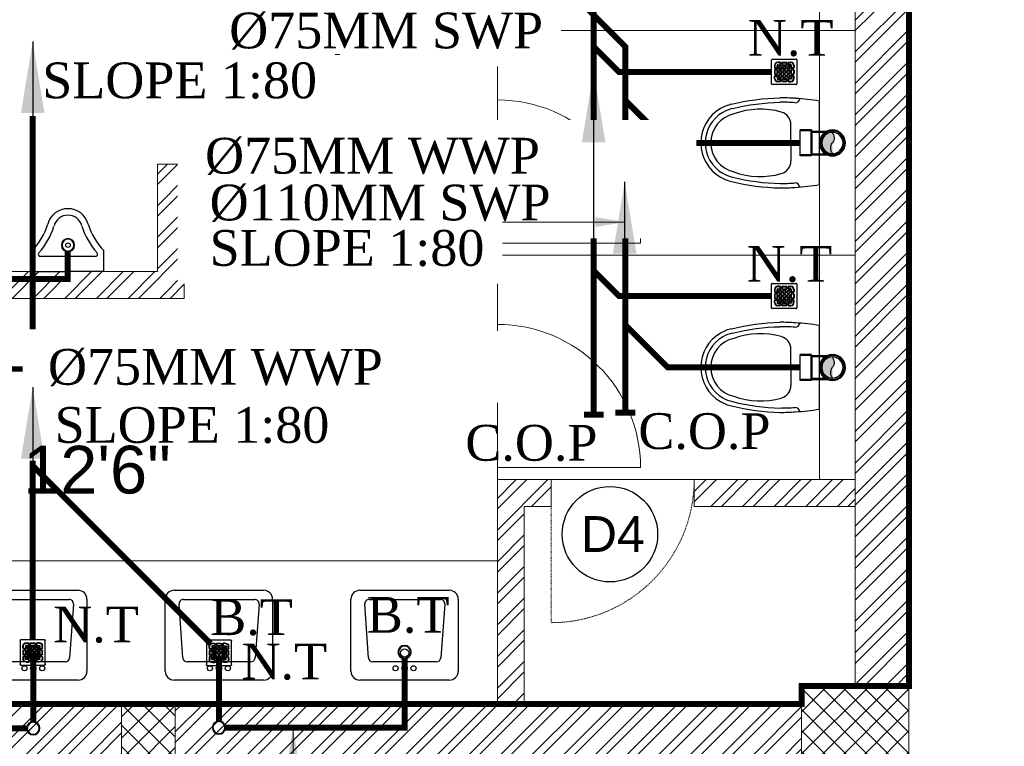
# Model space of a CAD drawing. Header units: inches. Extents: x 113025 to 158499, y 12149 to 30915.
# Tile 46 of 167: x 124376 to 124541, y 21436 to 21558. Entities that reach past the tile are written whole.
import ezdxf

# ---------------------------------------------------------------- set-up
doc = ezdxf.new("R2010")
doc.units = ezdxf.units.IN
doc.header["$MEASUREMENT"] = 0
doc.linetypes.add('HIDDEN', pattern=[0.375, 0.25, -0.125])
for name, color, linetype, lineweight in [('00-GRIDTEXT', 1, 'Continuous', 13), ('FLOOR RAISE', 4, 'Continuous', 5), ('KIT TEXT.', 5, 'Continuous', 5), ('PD_BRICK WALL_115', 134, 'Continuous', 30), ('PD_COLUMN', 2, 'Continuous', 60), ('PD_DOOR', 42, 'Continuous', 25), ('PD_FIXTURE', 21, 'Continuous', 25), ('PD_HATCH', 45, 'Continuous', 9), ('PP- 50DIA Soil Waste Sewer pipe', 54, 'Continuous', 25), ('PP- 75DIA Soil Waste Sewer pipe', 90, 'Continuous', 9), ('PP-Soil Pipe', 1, 'Continuous', 25), ('PP-SWP', 1, 'Continuous', 25), ('PP-TEXT', 7, 'Continuous', 40), ('PP-WWP', 3, 'Continuous', 25)]:
    doc.layers.add(name, color=color, linetype=linetype, lineweight=lineweight)
doc.layers.add('PD_025_TEXT', color=61, linetype='Continuous')
doc.styles.add('Arial', font='GOTHIC.TTF')
doc.styles.add('ISO', font='isocp.shx', dxfattribs={"height": 250})
doc.styles.get("Standard").update_dxf_attribs({"font": 'arial.ttf', "height": 6})
doc.styles.add('style1', font='arial.ttf', dxfattribs={"height": 500})
doc.styles.add('TIMES NEW ROMAN', font='times.ttf')
doc.dimstyles.new('ISO-10', dxfattribs={"dimtxt": 6, "dimasz": 0.5, "dimexe": 1.25, "dimexo": 0.625, "dimtad": 1, "dimtoh": 1, "dimdec": 1, "dimlunit": 4, "dimtxsty": 'Standard', "dimblk": 'ARCHTICK', "dimcen": 2.5, "dimclrt": 3, "dimadec": 0, "dimazin": 0, "dimtfac": 1, "dimtdec": 1, "dimtmove": 1, "dimatfit": 3, "dimfxl": 1, "dimarcsym": 0})
doc.dimstyles.new('PP-DIM', dxfattribs={"dimtxt": 4, "dimasz": 1, "dimexe": 1, "dimexo": 1, "dimgap": 0.09, "dimtad": 0, "dimdec": 0, "dimzin": 0, "dimdsep": 46, "dimlunit": 4, "dimtxsty": 'TIMES NEW ROMAN', "dimblk": 'ARCHTICK', "dimcen": 0.09, "dimdle": 1, "dimclrd": 256, "dimclre": 256, "dimclrt": 256, "dimadec": 0, "dimazin": 0, "dimtfac": 1, "dimtdec": 4, "dimtofl": 0, "dimtmove": 1, "dimatfit": 3, "dimfxl": 1, "dimtolj": 1, "dimtzin": 0, "dimlwd": -1, "dimlwe": -1, "dimarcsym": 0})
pattern_1 = [(45, (144327.2833, 25769.4912), (-1.767766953, 1.767766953), []), (135, (144327.2833, 25769.4912), (-1.767766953, -1.767766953), [])]

# ---------------------------------------------------------------- blocks, each defined once
blk = doc.blocks.new('A$C24556D30')
at = {"color": 251}
for p, q in [((170, 400), (170, 20)), ((300, 210), (300, 292.2)), ((300, 210), (300, 127.8))]:
    blk.add_line(p, q, dxfattribs=at)
for points in [[(279.9, 412.5, 0.02753), (170, 400, 0.02753)], [(569.7, 385.6, 0.054905), (350, 415, 0.054905)], [(564.9, 366.1, 0.054905), (349.5, 395, 0.054905)], [(300, 210), (300, 290, 0.704392)], [(300, 210), (300, 130, -0.704392)], [(564.9, 53.9, -0.054905), (349.5, 25, -0.054905)], [(170, 20, 0.02753), (279.9, 7.5, 0.02753)], [(569.7, 34.4, -0.054905), (350, 5, -0.054905)]]:
    blk.add_lwpolyline(points, format="xyb", dxfattribs=at)
for centre, radius, start, end in [((279.9, 412.5), 20, 184.5905, 273.8823), ((350, -585), 1000, 90, 94.0204), ((350, -585), 980, 90, 94.0204), ((439, 15.2), 348.1, 69.701, 105.9249), ((530, 210), 160, 60, 77.2425), ((530, 210), 180, 60, 77.2425), ((530, 210), 180, 0, 60), ((360, 292.2), 60, 105.9249, 180), ((530, 210), 135, 0, 77.2425), ((530, 210), 160, 0, 60), ((530, 210), 135, 282.7575, 0), ((530, 210), 160, 300, 0), ((530, 210), 180, 300, 0), ((360, 127.8), 60, 180, 254.0751), ((439, 404.8), 348.1, 254.0751, 290.299), ((530, 210), 160, 282.7575, 300), ((530, 210), 180, 282.7575, 300), ((279.9, 7.5), 20, 86.1177, 175.4095), ((350, 1005), 1000, 265.9796, 270), ((350, 1005), 980, 265.9796, 270)]:
    blk.add_arc(centre, radius, start, end, dxfattribs=at)
blk = doc.blocks.new('LV')
at = {"color": 251}
for p, q in [((-254, 510.1), (254, 510.1)), ((-304.8, 50.8), (-304.8, 459.3)), ((-201, 458), (203.1, 458)), ((304.8, 459.3), (304.8, 50.8)), ((-205.3, 127), (-226.3, 430.8)), ((228.4, 430.6), (205.5, 126.8)), ((180.2, 103.5), (-180, 103.5)), ((254, 0), (-254, 0))]:
    blk.add_line(p, q, dxfattribs=at)
for centre, radius in [((0.4, 154.3), 23.6), ((-50.8, 67.2), 14.4), ((0, 67.2), 15.3), ((50.8, 67.2), 14.4)]:
    blk.add_circle(centre, radius, dxfattribs=at)
for centre, radius, start, end in [((-254, 459.3), 50.8, 90, 180), ((254, 459.3), 50.8, 0, 90), ((-201, 432.6), 25.4, 90, 184.2016), ((203.1, 432.6), 25.4, 355.4179, 90), ((-180, 128.9), 25.4, 184.2016, 270), ((180.2, 128.9), 25.4, 270, 355.4179), ((-254, 50.8), 50.8, 180, 270), ((254, 50.8), 50.8, 270, 0)]:
    blk.add_arc(centre, radius, start, end, dxfattribs=at)
blk = doc.blocks.new('A$C33087201')
at = {"color": 251}
for p, q in [((0, 289.6), (165, 289.6)), ((0, 289.6), (0, 193.2)), ((330, 289.6), (165, 289.6)), ((330, 289.6), (330, 193.2)), ((38.1, 220.9), (291.9, 220.9))]:
    blk.add_line(p, q, dxfattribs=at)
blk.add_circle((165, 168.2), 10.4, dxfattribs=at)
for centre, radius, start, end in [((-215.7, -16.2), 300.6, 16.9059, 44.1446), ((38.1, 210.9), 10, 90, 221.8242), ((-215.7, -16.2), 330.6, 16.9059, 41.8242), ((545.7, -16.2), 330.6, 138.1758, 163.0941), ((545.7, -16.2), 300.6, 135.8554, 163.0941), ((291.9, 210.9), 10, 318.1758, 90), ((164.8, 96.2), 96.2, 195.0681, 270.0943), ((164.8, 96.2), 66.2, 195.0681, 270.0943), ((165.2, 96.2), 66.2, 269.9057, 344.9319), ((165.2, 96.2), 96.2, 269.9057, 344.9319)]:
    blk.add_arc(centre, radius, start, end, dxfattribs=at)
blk = doc.blocks.new('D4')
at = {"layer": 'PD_DOOR'}
blk.add_circle((0, 0), 8, dxfattribs=at)
at = {"layer": 'PD_DOOR', "insert": (-4.87, 3.03), "char_height": 6, "width": 47.1418, "attachment_point": 1}
blk.add_mtext('D4', dxfattribs=at)
blk = doc.blocks.new('A$C6E471120')
at = {"layer": 'KIT TEXT.', "color": 251, "char_height": 60.175, "attachment_point": 7, "style": 'ISO'}
for s, insert, width in [('\\pi325.49;{\\Fromans|c0;\\W0.8;WORK TABLE \\P\\pi370.19;WITH SINK}', (-834.1, -1717.7, 488.6), 1100.284), ('\\pi300.49;{\\Fromans|c0;\\W0.8;WORK TABLE}', (-5344.1, -1932.6, 488.6), 1050.284), ('\\pi300.49;{\\Fromans|c0;\\W0.8;WORK TABLE}', (-5344.1, -2682.9, 488.6), 1050.284), ('\\pi526.07;{\\Fromans|c0;\\W0.8; \\P\\pi263.59;CHEST FREEZER}', (-2320.9, -2768.6, 488.6), 1100.284), ('\\pi526.07;{\\Fromans|c0;\\W0.8; \\P\\pi263.59;CHEST FREEZER}', (-1182.6, -2768.6, 488.6), 1100.284)]:
    blk.add_mtext(s, dxfattribs=dict(at, insert=insert, width=width))
blk = doc.blocks.new('FIRST FLOOR PLAN 0')
at = {"layer": 'PD_HATCH', "lineweight": 5}
h = blk.add_hatch(dxfattribs=at)
h.set_pattern_fill('ANSI32', color=251, scale=10)
h.set_pattern_definition([(45, (-1110.15, -834.2493), (-2.65165, 2.65165), []), (45, (-1108.3824, -834.2493), (-2.65165, 2.65165), [])])
h.paths.add_polyline_path([(-1107, -791.5), (-1116, -791.5), (-1116, -873), (-1107, -873)])
h.paths.add_polyline_path([(-745.5, -939), (-915, -939), (-915, -948), (-745.5, -948)])
h.paths.add_polyline_path([(-561, -939), (-730.5, -939), (-730.5, -948), (-561, -948)])
h.paths.add_polyline_path([(-1107, -75), (-1116, -75), (-1116, -156.5), (-1107, -156.5)])
h.paths.add_polyline_path([(-1107, -171.5), (-1116, -171.5), (-1116, -311.5), (-1107, -311.5)])
h.paths.add_polyline_path([(-1107, -326.5), (-1116, -326.5), (-1116, -466.5), (-1107, -466.5)])
h.paths.add_polyline_path([(-1107, -481.5), (-1116, -481.5), (-1116, -621.5), (-1107, -621.5)])
h.paths.add_polyline_path([(-1107, -636.5), (-1116, -636.5), (-1116, -776.5), (-1107, -776.5)])
h.paths.add_polyline_path([(-15, 0), (-181.5, 0), (-181.5, -9), (-15, -9)])
h.paths.add_polyline_path([(-196.5, 0), (-361.5, 0), (-361.5, -9), (-196.5, -9)])
h.paths.add_polyline_path([(-376.5, 0), (-546, 0), (-546, -9), (-376.5, -9)])
h.paths.add_polyline_path([(-561, 0), (-730.5, 0), (-730.5, -9), (-561, -9)])
h.paths.add_polyline_path([(-930, 0), (-1041, 0), (-1041, -9), (-930, -9)])
h.paths.add_polyline_path([(-1056, 0), (-1116, 0), (-1116, -60), (-1107, -60), (-1107, -9), (-1056, -9)])
h.paths.add_polyline_path([(-1107, -888), (-1116, -888), (-1116, -948), (-1056, -948), (-1056, -939), (-1107, -939)])
h.paths.add_polyline_path([(-930, -939), (-1041, -939), (-1041, -948), (-930, -948)])
h.paths.add_polyline_path([(-521.25, -939), (-546, -939), (-546, -948), (-521.25, -948)])
h.paths.add_polyline_path([(-376.5, -939), (-401.25, -939), (-401.25, -948), (-376.5, -948)])
h.paths.add_polyline_path([(-339, -939), (-361.5, -939), (-361.5, -948), (-339, -948)])
h.paths.add_polyline_path([(-196.5, -939), (-219, -939), (-219, -948), (-196.5, -948)])
h.paths.add_polyline_path([(-159, -939), (-181.5, -939), (-181.5, -948), (-159, -948)])
h.paths.add_polyline_path([(-15, -939), (-39, -939), (-39, -948), (-15, -948)])
h.paths.add_polyline_path([(0, -930), (-9, -930)])
h.paths.add_polyline_path([(0, -791.5), (-9, -791.5), (-9, -930), (0, -930)])
h.paths.add_polyline_path([(0, -636.5), (-9, -636.5), (-9, -776.5), (0, -776.5)])
h.paths.add_polyline_path([(0, -326.5), (-9, -326.5), (-9, -621.5), (0, -621.5)])
h.paths.add_polyline_path([(0, -18), (-9, -18), (-9, -156.5), (0, -156.5)])
h.paths.add_polyline_path([(-18, -159.5), (-123, -159.5), (-123, -168.5), (-18, -168.5)])
h.paths.add_polyline_path([(-123, -171.5), (-132, -171.5), (-132, -249.5), (-123, -249.5)])
h.paths.add_polyline_path([(-132, -159.5), (-204, -159.5), (-204, -168.5), (-132, -168.5)])
h.paths.add_polyline_path([(-204, -171.5), (-213, -171.5), (-213, -249.5), (-204, -249.5)])
h.paths.add_polyline_path([(-213, -159.5), (-294, -159.5), (-294, -261.5), (-267, -261.5), (-267, -252.5), (-285, -252.5), (-285, -168.5), (-213, -168.5)])
h.paths.add_polyline_path([(-213, -252.5), (-231, -252.5), (-231, -261.5), (-213, -261.5)], flags=17)
h.paths.add_polyline_path([(-186, -252.5), (-204, -252.5), (-204, -261.5), (-186, -261.5)])
h.paths.add_polyline_path([(-132, -252.5), (-150, -252.5), (-150, -261.5), (-132, -261.5)])
h.paths.add_polyline_path([(-123, -261.5), (-132, -261.5), (-132, -324.5), (-123, -324.5)])
h.paths.add_polyline_path([(0, -310.5), (-9, -310.5), (-9, -311.5), (0, -311.5)])
h.paths.add_polyline_path([(0, -171.5), (-9, -171.5), (-9, -190.5), (0, -190.5)])
h.paths.add_polyline_path([(-878.25, -9), (-878.25, 0), (-915, 0), (-915, -9)])
h.paths.add_polyline_path([(-782.25, 0), (-782.25, -9), (-745.5, -9), (-745.5, 0)])
h = blk.add_hatch(dxfattribs=at)
h.set_pattern_fill('ANSI32', color=251, scale=10)
h.set_pattern_definition([(45, (26013.4692, 17879.387), (-2.65165043, 2.65165043), []), (45, (26015.237, 17879.387), (-2.65165043, 2.65165043), [])])
h.paths.add_polyline_path([(-193.5, -135.5), (-198, -135.5), (-198, -159.5), (-193.5, -159.5)])
h.paths.add_polyline_path([(-60, -121.87), (-69, -121.87), (-69, -159.5), (-64.5, -159.5), (-64.5, -126.37), (-60, -126.37)])
h.paths.add_polyline_path([(-9, -121.87), (-36, -121.87), (-36, -126.37), (-9, -126.37)])
h.paths.add_polyline_path([(-121.5, -69), (-126, -69), (-126, -87), (-246, -87), (-246, -91.5), (-121.5, -91.5)])
h = blk.add_hatch(dxfattribs=at)
h.set_pattern_fill('ANSI37', color=251, scale=20)
h.set_pattern_definition(pattern_1)
h.paths.add_polyline_path([(0, -171.5), (0, -156.5), (-18, -156.5), (-18, -171.5)])
h = blk.add_hatch(dxfattribs=at)
h.set_pattern_fill('ANSI37', color=251, scale=20)
h.set_pattern_definition(pattern_1)
h.paths.add_polyline_path([(-123, -171.5), (-123, -159.5), (-132, -159.5), (-132, -171.5)])
h.paths.add_polyline_path([(-204, -171.5), (-204, -159.5), (-213, -159.5), (-213, -171.5)])
h.paths.add_polyline_path([(-204, -261.5), (-204, -249.5), (-213, -249.5), (-213, -261.5)])
h.paths.add_polyline_path([(-123, -249.5), (-132, -249.5), (-132, -261.5), (-123, -261.5)])
at = {"layer": 'PD_BRICK WALL_115', "color": 251, "lineweight": 5}
for p, q in [((-15, -18), (-15, -121.87)), ((-126, -87), (-126, -69)), ((-126, -69), (-121.5, -69)), ((-121.5, -91.5), (-121.5, -69)), ((-246, -87), (-126, -87)), ((-246, -91.5), (-121.5, -91.5)), ((-69, -159.5), (-69, -121.87)), ((-69, -121.87), (-60, -121.87)), ((-60, -126.37), (-60, -121.87)), ((-36, -121.87), (-9, -121.87)), ((-36, -126.37), (-36, -121.87)), ((-64.5, -159.5), (-64.5, -126.37)), ((-64.5, -126.37), (-60, -126.37)), ((-36, -126.37), (-9, -126.37)), ((-18, -159.5), (-213, -159.5))]:
    blk.add_line(p, q, dxfattribs=at)
for points in [[(-9, -156.5), (-9, -18)], [(0, -156.5), (0, -156.5), (0, -18)]]:
    blk.add_lwpolyline(points, dxfattribs=at)
at = {"layer": 'PD_COLUMN', "color": 251, "lineweight": 5}
for points in [[(0, -171.5), (0, -156.5), (-18, -156.5), (-18, -171.5)], [(-123, -171.5), (-123, -159.5), (-132, -159.5), (-132, -171.5)]]:
    blk.add_lwpolyline(points, close=True, dxfattribs=at)
at = {"layer": 'PD_FIXTURE', "color": 251, "lineweight": 5, "ltscale": 12}
for p, q in [((-69, -44.62), (-69, -58.25)), ((-69, -46.62), (-9, -46.62)), ((-69, -82.25), (-69, -58.25)), ((-69, -82.25), (-69, -95.87)), ((-69, -82.25), (-45, -82.25)), ((-69, -84.25), (-9, -84.25)), ((-69, -119.87), (-69, -95.87)), ((-69, -119.87), (-69, -121.87)), ((-69, -119.87), (-45, -119.87)), ((-60, -121.87), (-36, -121.87)), ((-69, -135.5), (-193.5, -135.5))]:
    blk.add_line(p, q, dxfattribs=at)
at = {"layer": 'PD_FIXTURE', "color": 251, "linetype": 'HIDDEN', "lineweight": 5, "ltscale": 0.2}
blk.add_line((-60, -121.87), (-60, -145.87), dxfattribs=at)
at = {"layer": 'PD_FIXTURE', "color": 251, "lineweight": 5, "ltscale": 12}
for centre in [(-69, -82.25), (-69, -119.87)]:
    blk.add_arc(centre, 24, 0, 90, dxfattribs=at)
at = {"layer": 'PD_FIXTURE', "color": 251, "linetype": 'HIDDEN', "lineweight": 5, "ltscale": 0.2}
blk.add_arc((-60, -121.87), 24, 270, 0, dxfattribs=at)
at = {"color": 251}
blk.add_blockref('D4', (-50.13, -131.04), dxfattribs=at)
at = {"layer": '00-GRIDTEXT', "color": 251, "xscale": 0.03937007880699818, "yscale": 0.03937007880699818, "zscale": 0.03937007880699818}
blk.add_blockref('A$C6E471120', (-540, -9), dxfattribs=at)
at = {"layer": 'PD_FIXTURE', "color": 251, "ltscale": 12, "rotation": 180}
for name, p, xscale, yscale, zscale in [('A$C24556D30', (-8.74, -57.7), 0.03684210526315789, 0.03684210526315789, 0.03684210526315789), ('A$C33087201', (-135, -76.47), 0.03636363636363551, 0.03636363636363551, 0.03636363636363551), ('A$C24556D30', (-8.74, -95.33), 0.03684210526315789, 0.03684210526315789, 0.03684210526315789)]:
    blk.add_blockref(name, p, dxfattribs=dict(at, xscale=xscale, yscale=yscale, zscale=zscale))
at = {"layer": 'PD_FIXTURE', "color": 251, "ltscale": 12, "xscale": 0.0295236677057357, "yscale": 0.0295236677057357, "zscale": 0.0295236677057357}
for p in [(-146.81, -155.5), (-115.69, -155.5), (-84.56, -155.5)]:
    blk.add_blockref('LV', p, dxfattribs=at)
at = {"layer": 'PD_025_TEXT', "color": 251, "char_height": 8, "width": 128.4952, "attachment_point": 1, "style": 'style1'}
for s, insert in [('\\pi38.106;H. TOILET\\P\\pi44.447;6\' X 7\'5"', (-361.31, -54.62)), ('\\pi24.294;GENTS TOILET\\P\\pi33.538;19\'9" X 12\'6"', (-220.45, -102.88))]:
    blk.add_mtext(s, dxfattribs=dict(at, insert=insert))
at = {"layer": 'PD_025_TEXT', "color": 251, "insert": (-376.91, -148.03), "char_height": 6, "width": 137.3386, "attachment_point": 1}
blk.add_mtext('\\pi51.834;+10" LVL', dxfattribs=at)
blk = doc.blocks.new('PP-WC CONNECTOR BEND')
at = {"lineweight": 30}
h = blk.add_hatch(color=256, dxfattribs=at)
edge = h.paths.add_edge_path()
edge.add_ellipse((-79.8, 16.1), major_axis=(19.4, 18.3), ratio=1, start_angle=96.3386, end_angle=173.6614, ccw=False)
edge.add_ellipse((-101.1, 0), major_axis=(22.9, -24.2), ratio=1, start_angle=-45, end_angle=135, ccw=False)
edge.add_ellipse((-122.4, -16.1), major_axis=(18.3, -19.4), ratio=1, start_angle=6.3386, end_angle=83.6614)
at = {"linetype": 'Continuous'}
for p, q in [((-37.5, 37.5), (-84.9, 37.5)), ((-34.1, 40.9), (-37.5, 37.5)), ((-34.1, 40.9), (0, 40.9)), ((0, -40.9), (0, 40.9)), ((-37.5, -37.5), (-84.9, -37.5)), ((-34.1, -40.9), (-37.5, -37.5)), ((-34.1, -40.9), (0, -40.9))]:
    blk.add_line(p, q, dxfattribs=at)
at = {"linetype": 'Continuous', "ltscale": 0.005}
for p, q in [((-37.5, 34.1), (-78.6, 34.1)), ((-34.1, 37.5), (-37.5, 34.1)), ((-37.5, -34.1), (-37.5, 34.1)), ((-34.1, 37.5), (0, 37.5)), ((-34.1, -37.5), (-34.1, 37.5)), ((-37.5, -34.1), (-78.6, -34.1)), ((-34.1, -37.5), (-37.5, -34.1)), ((-34.1, -37.5), (0, -37.5))]:
    blk.add_line(p, q, dxfattribs=at)
at = {"linetype": 'Continuous'}
blk.add_circle((-101.2, 0), 40.9, dxfattribs=at)
at = {"lineweight": 30}
for radius in [37.5, 33.3]:
    blk.add_circle((-101.1, 0), radius, dxfattribs=at)
for centre, start, end in [((-79.8, 16.1), 139.7119, 217.0347), ((-122.4, -16.1), 319.7119, 37.0347)]:
    blk.add_arc(centre, 26.7, start, end, dxfattribs=at)
blk = doc.blocks.new('PP-GRATING')
at = {"linetype": 'Continuous'}
for p, q in [((-53.1, -49.4), (-53.1, 49.4)), ((-49.7, 52.9), (49.7, 52.9)), ((52.6, 50), (52.6, -48.9)), ((-38.9, 27.3), (-41, 27.3)), ((-41, 27.3), (-41, 19.3)), ((-38.9, 19.3), (-41, 19.3)), ((-41, 6.8), (-41, -6.8)), ((-38.9, 6.8), (-41, 6.8)), ((-38.9, 27.3), (-38.9, 19.3)), ((-38.9, 6.8), (-38.9, -6.8)), ((-36.7, 17), (-32.1, 17)), ((-36.7, 17), (-36.7, 15)), ((-36.7, 15), (-32.1, 15)), ((-32.1, 11.1), (-36.7, 11.1)), ((-36.7, 11.1), (-36.7, 9.1)), ((-32.1, 9.1), (-36.7, 9.1)), ((-32.1, 9.1), (-32.1, 11.1)), ((-29.8, 19.3), (-29.8, 27.3)), ((-27.8, 27.3), (-29.8, 27.3)), ((-29.8, 19.3), (-27.8, 19.3)), ((-29.8, -6.8), (-29.8, 6.8)), ((-29.8, 6.8), (-27.8, 6.8)), ((-27.8, 19.3), (-27.8, 27.3)), ((-27.8, -6.8), (-27.8, 6.8)), ((-27.6, 40.7), (-27.6, 38.6)), ((-19.6, 40.7), (-27.6, 40.7)), ((-19.6, 38.6), (-27.6, 38.6)), ((-27.6, 29.6), (-27.6, 27.5)), ((-27.6, 29.6), (-19.6, 29.6)), ((-27.6, 27.5), (-19.6, 27.5)), ((-23.9, 14.8), (-23.9, 19.3)), ((-21.9, 19.3), (-23.9, 19.3)), ((-21.9, 14.8), (-23.9, 14.8)), ((-23.9, -2.3), (-23.9, 2.3)), ((-21.9, 2.3), (-23.9, 2.3)), ((-21.9, 14.8), (-21.9, 19.3)), ((-21.9, -2.3), (-21.9, 2.3)), ((-19.6, 38.6), (-19.6, 40.7)), ((-19.6, 27.5), (-19.6, 29.6)), ((-19.6, 23.6), (-15.1, 23.6)), ((-19.6, 21.6), (-19.6, 23.6)), ((-19.6, 21.6), (-15.1, 21.6)), ((-15.1, 12.5), (-19.6, 12.5)), ((-19.6, 12.5), (-19.6, 10.5)), ((-15.1, 10.5), (-19.6, 10.5)), ((-19.6, 6.6), (-15.1, 6.6)), ((-19.6, 4.5), (-19.6, 6.6)), ((-19.6, 4.5), (-15.1, 4.5)), ((-17.3, 31.8), (-17.3, 36.4)), ((-15.3, 36.4), (-17.3, 36.4)), ((-17.3, 31.8), (-15.3, 31.8)), ((-15.3, 31.8), (-15.3, 36.4)), ((-15.1, 23.6), (-15.1, 21.6)), ((-15.1, 12.5), (-15.1, 10.5)), ((-15.1, 6.6), (-15.1, 4.5)), ((-12.8, 19.3), (-12.8, 14.8)), ((-10.7, 19.3), (-12.8, 19.3)), ((-12.8, 14.8), (-10.7, 14.8)), ((-12.8, 2.3), (-12.8, -2.3)), ((-10.7, 2.3), (-12.8, 2.3)), ((-11.4, 36.4), (-11.4, 31.8)), ((-9.4, 36.4), (-11.4, 36.4)), ((-11.4, 31.8), (-9.4, 31.8)), ((-10.7, 19.3), (-10.7, 14.8)), ((-10.7, 2.3), (-10.7, -2.3)), ((-9.4, 36.4), (-9.4, 31.8)), ((-7.1, 38.6), (-7.1, 40.7)), ((-7.1, 40.7), (6.5, 40.7)), ((-7.1, 38.6), (6.5, 38.6)), ((-7.1, 29.6), (6.5, 29.6)), ((-7.1, 29.6), (-7.1, 27.5)), ((-7.1, 27.5), (6.5, 27.5)), ((-6.9, 14.8), (-6.9, 19.3)), ((-4.8, 19.3), (-6.9, 19.3)), ((-4.8, 14.8), (-6.9, 14.8)), ((-6.9, -2.3), (-6.9, 2.3)), ((-4.8, 2.3), (-6.9, 2.3)), ((-4.8, 14.8), (-4.8, 19.3)), ((-4.8, -2.3), (-4.8, 2.3)), ((-2.6, 23.6), (2, 23.6)), ((-2.6, 21.6), (-2.6, 23.6)), ((-2.6, 21.6), (2, 21.6)), ((2, 12.5), (-2.6, 12.5)), ((-2.6, 12.5), (-2.6, 10.5)), ((2, 10.5), (-2.6, 10.5)), ((-2.6, 6.6), (2, 6.6)), ((-2.6, 4.5), (-2.6, 6.6)), ((-2.6, 4.5), (2, 4.5)), ((2, 23.6), (2, 21.6)), ((2, 12.5), (2, 10.5)), ((2, 6.6), (2, 4.5)), ((4.3, 19.3), (4.3, 14.8)), ((6.3, 19.3), (4.3, 19.3)), ((4.3, 14.8), (6.3, 14.8)), ((4.3, 2.3), (4.3, -2.3)), ((6.3, 2.3), (4.3, 2.3)), ((6.3, 19.3), (6.3, 14.8)), ((6.3, 2.3), (6.3, -2.3)), ((6.5, 40.7), (6.5, 38.6)), ((6.5, 29.6), (6.5, 27.5)), ((8.8, 31.8), (8.8, 36.4)), ((10.9, 36.4), (8.8, 36.4)), ((8.8, 31.8), (10.9, 31.8)), ((10.2, 14.8), (10.2, 19.3)), ((12.2, 19.3), (10.2, 19.3)), ((12.2, 14.8), (10.2, 14.8)), ((10.2, -2.3), (10.2, 2.3)), ((12.2, 2.3), (10.2, 2.3)), ((10.9, 31.8), (10.9, 36.4)), ((12.2, 14.8), (12.2, 19.3)), ((12.2, -2.3), (12.2, 2.3)), ((14.5, 23.6), (19, 23.6)), ((14.5, 21.6), (14.5, 23.6)), ((14.5, 21.6), (19, 21.6)), ((19, 12.5), (14.5, 12.5)), ((14.5, 12.5), (14.5, 10.5)), ((19, 10.5), (14.5, 10.5)), ((14.5, 6.6), (19, 6.6)), ((14.5, 4.5), (14.5, 6.6)), ((14.5, 4.5), (19, 4.5)), ((14.7, 31.8), (14.7, 36.4)), ((14.7, 36.4), (16.8, 36.4)), ((16.8, 31.8), (14.7, 31.8)), ((16.8, 31.8), (16.8, 36.4)), ((19, 40.7), (27, 40.7)), ((19, 38.6), (19, 40.7)), ((19, 38.6), (27, 38.6)), ((27, 29.6), (19, 29.6)), ((19, 27.5), (19, 29.6)), ((27, 27.5), (19, 27.5)), ((19, 23.6), (19, 21.6)), ((19, 12.5), (19, 10.5)), ((19, 6.6), (19, 4.5)), ((21.3, 19.3), (21.3, 14.8)), ((23.4, 19.3), (21.3, 19.3)), ((21.3, 14.8), (23.4, 14.8)), ((21.3, 2.3), (21.3, -2.3)), ((23.4, 2.3), (21.3, 2.3)), ((23.4, 19.3), (23.4, 14.8)), ((23.4, 2.3), (23.4, -2.3)), ((27, 40.7), (27, 38.6)), ((27, 29.6), (27, 27.5)), ((27.2, 19.3), (27.2, 27.3)), ((27.2, 27.3), (29.3, 27.3)), ((29.3, 19.3), (27.2, 19.3)), ((27.2, -6.8), (27.2, 6.8)), ((29.3, 6.8), (27.2, 6.8)), ((29.3, 19.3), (29.3, 27.3)), ((29.3, -6.8), (29.3, 6.8)), ((36.1, 17), (31.5, 17)), ((36.1, 15), (31.5, 15)), ((31.5, 11.1), (36.1, 11.1)), ((31.5, 9.1), (31.5, 11.1)), ((31.5, 9.1), (36.1, 9.1)), ((36.1, 17), (36.1, 15)), ((36.1, 11.1), (36.1, 9.1)), ((38.4, 27.3), (38.4, 19.3)), ((38.4, 27.3), (40.4, 27.3)), ((38.4, 19.3), (40.4, 19.3)), ((38.4, 6.8), (38.4, -6.8)), ((38.4, 6.8), (40.4, 6.8)), ((40.4, 27.3), (40.4, 19.3)), ((40.4, 6.8), (40.4, -6.8)), ((-41, -6.8), (-38.9, -6.8)), ((-41, -27.3), (-41, -19.3)), ((-38.9, -19.3), (-41, -19.3)), ((-38.9, -27.3), (-41, -27.3)), ((-38.9, -27.3), (-38.9, -19.3)), ((-36.7, -9.1), (-32.1, -9.1)), ((-36.7, -9.1), (-36.7, -11.1)), ((-36.7, -11.1), (-32.1, -11.1)), ((-36.7, -17), (-36.7, -15)), ((-36.7, -15), (-32.1, -15)), ((-36.7, -17), (-32.1, -17)), ((-32.1, -9.1), (-32.1, -11.1)), ((-29.8, -6.8), (-27.8, -6.8)), ((-29.8, -19.3), (-27.8, -19.3)), ((-29.8, -19.3), (-29.8, -27.3)), ((-27.8, -27.3), (-29.8, -27.3)), ((-27.8, -19.3), (-27.8, -27.3)), ((-27.6, -27.5), (-19.6, -27.5)), ((-27.6, -29.6), (-27.6, -27.5)), ((-27.6, -29.6), (-19.6, -29.6)), ((-27.6, -40.7), (-27.6, -38.6)), ((-19.6, -38.6), (-27.6, -38.6)), ((-19.6, -40.7), (-27.6, -40.7)), ((-21.9, -2.3), (-23.9, -2.3)), ((-23.9, -19.3), (-23.9, -14.8)), ((-21.9, -14.8), (-23.9, -14.8)), ((-21.9, -19.3), (-23.9, -19.3)), ((-21.9, -19.3), (-21.9, -14.8)), ((-15.1, -4.5), (-19.6, -4.5)), ((-19.6, -4.5), (-19.6, -6.6)), ((-15.1, -6.6), (-19.6, -6.6)), ((-19.6, -10.5), (-15.1, -10.5)), ((-19.6, -12.5), (-19.6, -10.5)), ((-19.6, -12.5), (-15.1, -12.5)), ((-15.1, -21.6), (-19.6, -21.6)), ((-19.6, -21.6), (-19.6, -23.6)), ((-15.1, -23.6), (-19.6, -23.6)), ((-19.6, -27.5), (-19.6, -29.6)), ((-19.6, -38.6), (-19.6, -40.7)), ((-17.3, -31.8), (-17.3, -36.4)), ((-17.3, -31.8), (-15.3, -31.8)), ((-15.3, -36.4), (-17.3, -36.4)), ((-15.3, -31.8), (-15.3, -36.4)), ((-15.1, -4.5), (-15.1, -6.6)), ((-15.1, -10.5), (-15.1, -12.5)), ((-15.1, -21.6), (-15.1, -23.6)), ((-12.8, -2.3), (-10.7, -2.3)), ((-12.8, -14.8), (-12.8, -19.3)), ((-10.7, -14.8), (-12.8, -14.8)), ((-12.8, -19.3), (-10.7, -19.3)), ((-11.4, -36.4), (-11.4, -31.8)), ((-11.4, -31.8), (-9.4, -31.8)), ((-9.4, -36.4), (-11.4, -36.4)), ((-10.7, -14.8), (-10.7, -19.3)), ((-9.4, -36.4), (-9.4, -31.8)), ((-7.1, -27.5), (6.5, -27.5)), ((-7.1, -29.6), (-7.1, -27.5)), ((-7.1, -29.6), (6.5, -29.6)), ((6.5, -38.6), (-7.1, -38.6)), ((-7.1, -38.6), (-7.1, -40.7)), ((6.5, -40.7), (-7.1, -40.7)), ((-4.8, -2.3), (-6.9, -2.3)), ((-6.9, -19.3), (-6.9, -14.8)), ((-4.8, -14.8), (-6.9, -14.8)), ((-4.8, -19.3), (-6.9, -19.3)), ((-4.8, -19.3), (-4.8, -14.8)), ((2, -4.5), (-2.6, -4.5)), ((-2.6, -4.5), (-2.6, -6.6)), ((2, -6.6), (-2.6, -6.6)), ((-2.6, -10.5), (2, -10.5)), ((-2.6, -12.5), (-2.6, -10.5)), ((-2.6, -12.5), (2, -12.5)), ((2, -21.6), (-2.6, -21.6)), ((-2.6, -21.6), (-2.6, -23.6)), ((2, -23.6), (-2.6, -23.6)), ((2, -4.5), (2, -6.6)), ((2, -10.5), (2, -12.5)), ((2, -21.6), (2, -23.6)), ((4.3, -2.3), (6.3, -2.3)), ((4.3, -14.8), (4.3, -19.3)), ((6.3, -14.8), (4.3, -14.8)), ((4.3, -19.3), (6.3, -19.3)), ((6.3, -14.8), (6.3, -19.3)), ((6.5, -29.6), (6.5, -27.5)), ((6.5, -38.7), (6.5, -40.7)), ((8.8, -31.8), (8.8, -36.4)), ((8.8, -31.8), (10.9, -31.8)), ((8.8, -36.4), (10.9, -36.4)), ((12.2, -2.3), (10.2, -2.3)), ((10.2, -19.3), (10.2, -14.8)), ((12.2, -14.8), (10.2, -14.8)), ((12.2, -19.3), (10.2, -19.3)), ((10.9, -31.8), (10.9, -36.4)), ((12.2, -19.3), (12.2, -14.8)), ((19, -4.5), (14.5, -4.5)), ((14.5, -4.5), (14.5, -6.6)), ((19, -6.6), (14.5, -6.6)), ((14.5, -10.5), (19, -10.5)), ((14.5, -12.5), (14.5, -10.5)), ((14.5, -12.5), (19, -12.5)), ((19, -21.6), (14.5, -21.6)), ((14.5, -21.6), (14.5, -23.6)), ((19, -23.6), (14.5, -23.6)), ((14.7, -31.8), (14.7, -36.4)), ((16.8, -31.8), (14.7, -31.8)), ((14.7, -36.4), (16.8, -36.4)), ((16.8, -31.8), (16.8, -36.4)), ((19, -4.5), (19, -6.6)), ((19, -10.5), (19, -12.5)), ((19, -21.6), (19, -23.6)), ((27, -27.5), (19, -27.5)), ((19, -27.5), (19, -29.6)), ((27, -29.6), (19, -29.6)), ((19, -38.6), (19, -40.7)), ((19, -38.6), (27, -38.6)), ((19, -40.7), (27, -40.7)), ((21.3, -2.3), (23.4, -2.3)), ((21.3, -14.8), (21.3, -19.3)), ((23.4, -14.8), (21.3, -14.8)), ((21.3, -19.3), (23.4, -19.3)), ((23.4, -14.8), (23.4, -19.3)), ((27, -29.6), (27, -27.5)), ((27, -40.7), (27, -38.6)), ((29.3, -6.8), (27.2, -6.8)), ((27.2, -19.3), (27.2, -27.3)), ((29.3, -19.3), (27.2, -19.3)), ((27.2, -27.3), (29.3, -27.3)), ((29.3, -19.3), (29.3, -27.3)), ((36.1, -9.1), (31.5, -9.1)), ((31.5, -9.1), (31.5, -11.1)), ((36.1, -11.1), (31.5, -11.1)), ((36.1, -15), (31.5, -15)), ((36.1, -17), (31.5, -17)), ((36.1, -9.1), (36.1, -11.1)), ((36.1, -17), (36.1, -15)), ((40.4, -6.8), (38.4, -6.8)), ((38.4, -19.3), (40.4, -19.3)), ((38.4, -27.3), (38.4, -19.3)), ((38.4, -27.3), (40.4, -27.3)), ((40.4, -27.3), (40.4, -19.3)), ((49.2, -52.3), (-50.3, -52.3))]:
    blk.add_line(p, q, dxfattribs=at)
for centre, radius, start, end in [((-49.7, 49.4), 3.41, 90, 180), ((49.7, 50), 2.84, 360, 90), ((-27.6, 27.3), 13.4, 90, 180), ((-36.7, 19.3), 4.32, 180, 270), ((-36.7, 6.8), 4.32, 90, 180), ((-27.6, 27.3), 11.4, 90, 180), ((-36.7, 19.3), 2.27, 180, 270), ((-36.7, 6.8), 2.27, 90, 180), ((-32.1, 19.3), 4.32, 270, 360), ((-32.1, 19.3), 2.27, 270, 360), ((-32.1, 6.8), 4.32, 360, 90), ((-32.1, 6.8), 2.27, 360, 90), ((-27.6, 27.3), 2.27, 90, 180), ((-27.6, 27.3), 0.227, 90, 180), ((-19.6, 19.3), 4.32, 90, 180), ((-19.6, 14.8), 4.32, 180, 270), ((-19.6, 2.3), 4.32, 90, 180), ((-19.6, 19.3), 2.27, 90, 180), ((-19.6, 19.3), 2.27, 90, 180), ((-19.6, 14.8), 2.27, 180, 270), ((-19.6, 2.3), 2.27, 90, 180), ((-19.6, 2.3), 2.27, 90, 180), ((-19.6, 36.4), 4.32, 360, 90), ((-19.6, 36.4), 2.27, 360, 90), ((-19.6, 31.8), 4.32, 270, 360), ((-19.6, 31.8), 2.27, 270, 360), ((-15.1, 19.3), 4.32, 360, 90), ((-15.1, 19.3), 2.27, 360, 90), ((-15.1, 14.8), 2.27, 270, 360), ((-15.1, 14.8), 4.32, 270, 0), ((-15.1, 2.3), 4.32, 360, 90), ((-15.1, 2.3), 2.27, 360, 90), ((-7.1, 36.4), 4.32, 90, 180), ((-7.1, 31.8), 4.32, 180, 270), ((-7.1, 36.4), 2.27, 90, 180), ((-7.1, 31.8), 2.27, 180, 270), ((-2.6, 19.3), 4.32, 90, 180), ((-2.6, 14.8), 4.32, 180, 270), ((-2.6, 2.3), 4.32, 90, 180), ((-2.6, 19.3), 2.27, 90, 180), ((-2.6, 19.3), 2.27, 90, 180), ((-2.6, 14.8), 2.27, 180, 270), ((-2.6, 2.3), 2.27, 90, 180), ((-2.6, 2.3), 2.27, 90, 180), ((2, 19.3), 4.32, 360, 90), ((2, 19.3), 2.27, 360, 90), ((2, 14.8), 2.27, 270, 0), ((2, 14.8), 4.32, 270, 0), ((2, 2.3), 4.32, 360, 90), ((2, 2.3), 2.27, 360, 90), ((6.5, 36.4), 4.32, 360, 90), ((6.5, 36.4), 2.27, 360, 90), ((6.5, 31.8), 4.32, 270, 360), ((6.5, 31.8), 2.27, 270, 360), ((14.5, 19.3), 4.32, 90, 180), ((14.5, 14.8), 4.32, 180, 270), ((14.5, 2.3), 4.32, 90, 180), ((14.5, 19.3), 2.27, 90, 180), ((14.5, 14.8), 2.27, 180, 270), ((14.5, 2.3), 2.27, 90, 180), ((14.5, 2.3), 2.27, 90, 180), ((19, 36.4), 4.32, 90, 180), ((19, 31.8), 4.32, 180, 270), ((19, 36.4), 2.27, 90, 180), ((19, 31.8), 2.27, 180, 270), ((19, 19.3), 4.32, 360, 90), ((19, 19.3), 2.27, 360, 90), ((19, 14.8), 2.27, 270, 0), ((19, 14.8), 4.32, 270, 0), ((19, 2.3), 4.32, 360, 90), ((19, 2.3), 2.27, 360, 90), ((27, 27.3), 13.4, 0, 90), ((27, 27.3), 11.4, 0, 90), ((27, 27.3), 2.27, 0, 90), ((27, 27.3), 0.227, 0, 90), ((31.5, 19.3), 4.32, 180, 270), ((31.5, 6.8), 4.32, 90, 180), ((31.5, 19.3), 2.27, 180, 270), ((31.5, 6.8), 2.27, 90, 180), ((36.1, 19.3), 2.27, 270, 0), ((36.1, 19.3), 4.32, 270, 0), ((36.1, 6.8), 4.32, 360, 90), ((36.1, 6.8), 2.27, 360, 90), ((-36.7, -6.8), 4.32, 180, 270), ((-36.7, -19.3), 4.32, 90, 180), ((-27.6, -27.3), 13.4, 180, 270), ((-36.7, -6.8), 2.27, 180, 270), ((-36.7, -19.3), 2.27, 90, 180), ((-27.6, -27.3), 11.4, 180, 270), ((-32.1, -6.8), 4.32, 270, 360), ((-32.1, -6.8), 2.27, 270, 360), ((-32.1, -19.3), 4.32, 360, 90), ((-32.1, -19.3), 2.27, 360, 90), ((-27.6, -27.3), 2.27, 180, 270), ((-27.6, -27.3), 0.227, 180, 270), ((-19.6, -2.3), 4.32, 180, 270), ((-19.6, -14.8), 4.32, 90, 180), ((-19.6, -19.3), 4.32, 180, 270), ((-19.6, -2.3), 2.27, 180, 270), ((-19.6, -14.8), 2.27, 90, 180), ((-19.6, -14.8), 2.27, 90, 180), ((-19.6, -19.3), 2.27, 180, 270), ((-19.6, -31.8), 4.32, 360, 90), ((-19.6, -31.8), 2.27, 360, 90), ((-19.6, -36.4), 4.32, 270, 0), ((-19.6, -36.4), 2.27, 270, 0), ((-15.1, -2.3), 2.27, 270, 360), ((-15.1, -2.3), 4.32, 270, 0), ((-15.1, -14.8), 4.32, 360, 90), ((-15.1, -14.8), 2.27, 360, 90), ((-15.1, -19.3), 2.27, 270, 360), ((-15.1, -19.3), 4.32, 270, 0), ((-7.1, -31.8), 4.32, 90, 180), ((-7.1, -36.4), 4.32, 180, 270), ((-7.1, -31.8), 2.27, 90, 180), ((-7.1, -36.4), 2.27, 180, 270), ((-2.6, -2.3), 4.32, 180, 270), ((-2.6, -14.8), 4.32, 90, 180), ((-2.6, -19.3), 4.32, 180, 270), ((-2.6, -2.3), 2.27, 180, 270), ((-2.6, -14.8), 2.27, 90, 180), ((-2.6, -14.8), 2.27, 90, 180), ((-2.6, -19.3), 2.27, 180, 270), ((2, -2.3), 2.27, 270, 0), ((2, -2.3), 4.32, 270, 0), ((2, -14.8), 4.32, 360, 90), ((2, -14.8), 2.27, 360, 90), ((2, -19.3), 2.27, 270, 0), ((2, -19.3), 4.32, 270, 0), ((6.5, -31.8), 4.32, 360, 90), ((6.5, -31.8), 2.27, 360, 90), ((6.6, -36.4), 2.27, 269.679, 359.679), ((6.6, -36.4), 4.32, 269.679, 359.679), ((14.5, -2.3), 4.32, 180, 270), ((14.5, -14.8), 4.32, 90, 180), ((14.5, -19.3), 4.32, 180, 270), ((14.5, -2.3), 2.27, 180, 270), ((14.5, -14.8), 2.27, 90, 180), ((14.5, -14.8), 2.27, 90, 180), ((14.5, -19.3), 2.27, 180, 270), ((19, -31.8), 4.32, 90, 180), ((19, -36.4), 4.32, 180, 270), ((19, -31.8), 2.27, 90, 180), ((19, -36.4), 2.27, 180, 270), ((19, -2.3), 2.27, 270, 0), ((19, -2.3), 4.32, 270, 0), ((19, -14.8), 4.32, 360, 90), ((19, -14.8), 2.27, 360, 90), ((19, -19.3), 2.27, 270, 0), ((19, -19.3), 4.32, 270, 0), ((27, -27.3), 2.27, 270, 360), ((27, -27.3), 0.227, 270, 360), ((27, -27.3), 13.4, 270, 360), ((27, -27.3), 11.4, 270, 360), ((31.5, -6.8), 4.32, 180, 270), ((31.5, -19.3), 4.32, 90, 180), ((31.5, -6.8), 2.27, 180, 270), ((31.5, -19.3), 2.27, 90, 180), ((36.1, -6.8), 2.27, 270, 0), ((36.1, -6.8), 4.32, 270, 0), ((36.1, -19.3), 4.32, 360, 90), ((36.1, -19.3), 2.27, 360, 90), ((-50.7, -49.8), 2.49, 171.2591, 278.7567), ((49.2, -48.9), 3.41, 270, 360)]:
    blk.add_arc(centre, radius, start, end, dxfattribs=at)
blk = doc.blocks.new('BT-PP')
for radius in [37.5, 33.8]:
    blk.add_circle((0, 0), radius)
blk = doc.blocks.new('_ArchTick')
at = {"color": 0, "linetype": 'ByBlock', "const_width": 0.15}
blk.add_lwpolyline([(-0.5, -0.5), (0.5, 0.5)], dxfattribs=at)

msp = doc.modelspace()

# ---------------------------------------------------------------- linework, layer by layer
at = {"layer": 'PP- 50DIA Soil Waste Sewer pipe'}
msp.add_lwpolyline([(124376.96, 21439.03, 1, 1, 0), (124347.71, 21439.03, 1, 1, 0), (124347.71, 21451.65, 1, 1, 0)], format="xyseb", dxfattribs=at)
at = {"layer": 'PP- 50DIA Soil Waste Sewer pipe', "const_width": 1}
for points in [[(124378.07, 21440.14), (124378.07, 21451.65)], [(124409.2, 21450.7), (124409.2, 21440.14)], [(124410.31, 21439.14), (124440.32, 21439.14), (124440.32, 21450.7)]]:
    msp.add_lwpolyline(points, dxfattribs=at)
at = {"layer": 'PP- 75DIA Soil Waste Sewer pipe', "ltscale": 0.015}
for points in [[(124467.82, 21578.8, 1, 1, 0), (124472.02, 21574.6, 1, 1, 0), (124472.02, 21491.58, 1, 1, 0)], [(124472.02, 21553.3, 1, 1, 0), (124476.29, 21549.03, 1, 1, 0), (124501.86, 21549.03, 1, 1, 0)], [(124472.02, 21515.73, 1, 1, 0), (124476.29, 21511.47, 1, 1, 0), (124501.86, 21511.47, 1, 1, 0)]]:
    msp.add_lwpolyline(points, format="xyseb", dxfattribs=at)
at = {"layer": 'PP- 75DIA Soil Waste Sewer pipe', "ltscale": 0.015, "const_width": 1}
for points in [[(124473.71, 21491.58), (124470.38, 21491.58)], [(124377.97, 21483.05), (124407.8, 21453.21)]]:
    msp.add_lwpolyline(points, dxfattribs=at)
at = {"layer": 'PP-Soil Pipe', "color": 1, "ltscale": 0.015}
for points in [[(124455.85, 21574.77, 1, 1, 0), (124477.31, 21553.31, 1, 1, 0), (124477.31, 21491.93, 1, 1, 0)], [(124477.31, 21544.28, 1, 1, 0), (124484.45, 21537.14, 1, 1, 0), (124506.66, 21537.14, 1, 1, 0)], [(124354.89, 21514.36, 1, 1, 0), (124383.84, 21514.36, 1, 1, 0), (124383.84, 21518.91, 1, 1, 0)], [(124477.31, 21506.65, 1, 1, 0), (124484.45, 21499.51, 1, 1, 0), (124506.66, 21499.51, 1, 1, 0)]]:
    msp.add_lwpolyline(points, format="xyseb", dxfattribs=at)
at = {"layer": 'PP-Soil Pipe', "color": 1, "ltscale": 0.015, "const_width": 1}
msp.add_lwpolyline([(124478.99, 21491.93), (124475.67, 21491.93)], dxfattribs=at)

# ---------------------------------------------------------------- block references
at = {"color": 251}
msp.add_blockref('FIRST FLOOR PLAN 0', (124524.88, 21602.6), dxfattribs=at)
at = {"layer": 'PP- 50DIA Soil Waste Sewer pipe', "xscale": -0.02961412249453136, "yscale": 0.02961412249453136, "zscale": 0.02961412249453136, "rotation": 270}
for p in [(124378.07, 21451.81), (124409.2, 21451.81), (124440.32, 21451.81), (124378.07, 21439.03), (124409.2, 21439.14)]:
    msp.add_blockref('BT-PP', p, dxfattribs=at)
at = {"layer": 'PP-Soil Pipe', "color": 1, "ltscale": 0.015, "xscale": -0.02961412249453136, "yscale": 0.02961412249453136, "zscale": 0.02961412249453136, "rotation": 270}
msp.add_blockref('BT-PP', (124383.89, 21520.02), dxfattribs=at)
at = {"layer": 'PP-SWP', "xscale": -0.05333333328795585, "yscale": 0.05333333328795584, "zscale": 0.05333333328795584, "rotation": 359.8999181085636}
for p in [(124506.66, 21537.15), (124506.66, 21499.52)]:
    msp.add_blockref('PP-WC CONNECTOR BEND', p, dxfattribs=at)
at = {"layer": 'PP-WWP', "yscale": 0.04021621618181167, "zscale": 40.21621618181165}
for p, xscale, rotation in [((124503.99, 21549.05), 0.04021621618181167, 359.9999999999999), ((124503.99, 21511.48), 0.04021621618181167, 359.9999999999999), ((124377.98, 21451.73), -0.04021621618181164, 89.99999999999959), ((124409.21, 21451.66), -0.04021621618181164, 89.99999999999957)]:
    msp.add_blockref('PP-GRATING', p, dxfattribs=dict(at, xscale=xscale, rotation=rotation))

# ---------------------------------------------------------------- texts
at = {"layer": 'PP-TEXT', "char_height": 6, "width": 26.6614, "attachment_point": 7, "style": 'Arial'}
for s, insert in [('{\\fTimes New Roman|b0|i0|c0|p0;N.T}', (124497.88, 21551.63)), ('{\\fTimes New Roman|b0|i0|c0|p0;N.T}', (124497.68, 21513.75)), ('{\\fTimes New Roman|b0|i0|c0|p0;C.O.P}', (124479.51, 21485.72)), ('{\\fTimes New Roman|b0|i0|c0|p0;C.O.P}', (124450.5, 21483.76)), ('{\\fTimes New Roman|b0|i0|c0|p0;B.T}', (124433.99, 21454.93, 0)), ('{\\fTimes New Roman|b0|i0|c0|p0;N.T}', (124381.41, 21453.3, 0)), ('{\\fTimes New Roman|b0|i0|c0|p0;B.T}', (124407.74, 21454.53, 0)), ('{\\fTimes New Roman|b0|i0|c0|p0;N.T}', (124412.98, 21447.1))]:
    msp.add_mtext(s, dxfattribs=dict(at, insert=insert))

# ---------------------------------------------------------------- leaders
at = {"layer": 'PP-TEXT', "lineweight": 70, "ltscale": 12}
for points in [[(124354.53, 21439.03), (124354.53, 21417.21), (124406.76, 21417.21)], [(124421.62, 21439.14), (124421.62, 21418.61), (124476.92, 21418.61)]]:
    msp.add_leader(points, dimstyle='PP-DIM', override={"dimtxt": 8.5, "dimasz": 5, "dimtad": 0, "dimdec": 1, "dimcen": 0, "dimtfac": 12, "dimtdec": 1, "dimfxl": 7, "dimfxlon": 1, "dimlwd": 18, "dimarcsym": 1}, dxfattribs=at)

# ---------------------------------------------------------------- next in the draw order: texts
at = {"layer": 'PP-TEXT', "char_height": 6, "width": 79.3915, "style": 'Arial', "bg_fill": 2}
for s, insert, attachment_point in [('{\\fTimes New Roman|b0|i0|c0|p34;Ø75MM SWP }', (124463.54, 21552.76, 0), 9), ('{\\fTimes New Roman|b0|i0|c0|p34;Ø75MM WWP }', (124406.87, 21531.76, 0), 7), ('{\\fTimes New Roman|b0|i0|c0|p34;Ø75MM WWP }', (124380.53, 21496.37, 0), 7)]:
    msp.add_mtext(s, dxfattribs=dict(at, insert=insert, attachment_point=attachment_point))

# ---------------------------------------------------------------- next in the draw order: linework, layer by layer
at = {"layer": 'PP- 75DIA Soil Waste Sewer pipe', "ltscale": 0.015}
msp.add_lwpolyline([(124371.56, 21578.8, 1, 1, 0), (124377.97, 21572.39, 1, 1, 0), (124377.97, 21453.87, 1, 1, 0)], format="xyseb", dxfattribs=at)

# ---------------------------------------------------------------- next in the draw order: leaders
at = {"layer": 'PP-TEXT', "lineweight": 70, "ltscale": 12}
for points in [[(124323.89, 21551.97), (124429.47, 21551.97)], [(124472.02, 21530.74), (124410.13, 21530.74)], [(124377.97, 21494.21), (124429.47, 21494.21)]]:
    msp.add_leader(points, dimstyle='PP-DIM', override={"dimtxt": 8.5, "dimasz": 5, "dimtad": 0, "dimdec": 1, "dimcen": 0, "dimtfac": 12, "dimtdec": 1, "dimfxl": 7, "dimfxlon": 1, "dimlwd": 18, "dimarcsym": 1}, dxfattribs=at)

# ---------------------------------------------------------------- next in the draw order: texts
at = {"layer": 'PP-TEXT', "char_height": 6, "style": 'Arial', "bg_fill": 2}
for s, insert, width, attachment_point in [('{\\fTimes New Roman|b0|i0|c0|p34; \\PSLOPE 1:80}', (124425.64, 21544.51), 48.446, 9), ('{\\fTimes New Roman|b0|i0|c0|p34;Ø110MM SWP }', (124407.64, 21523.92, 0), 79.3915, 7), ('{\\fTimes New Roman|b0|i0|c0|p34; \\PSLOPE 1:80}', (124427.71, 21486.75), 48.446, 9)]:
    msp.add_mtext(s, dxfattribs=dict(at, insert=insert, width=width, attachment_point=attachment_point))

# ---------------------------------------------------------------- next in the draw order: leaders
at = {"layer": 'PP- 75DIA Soil Waste Sewer pipe', "ltscale": 0.015}
for points in [[(124377.97, 21554.15), (124377.97, 21521.78)], [(124472.02, 21549.27), (124472.02, 21516.9)], [(124377.97, 21496.22), (124377.97, 21463.86)]]:
    msp.add_leader(points, dimstyle='ISO-10', override={"dimasz": 12, "dimgap": 0.625, "dimtad": 0}, dxfattribs=at)
at = {"layer": 'PP-Soil Pipe', "color": 1, "lineweight": 5, "ltscale": 0.015}
msp.add_leader([(124477.22, 21530.61), (124477.22, 21498.24)], dimstyle='ISO-10', override={"dimasz": 12, "dimgap": 0.625, "dimtad": 0}, dxfattribs=at)
at = {"layer": 'PP-TEXT', "lineweight": 70, "ltscale": 12}
msp.add_leader([(124477.31, 21523.88), (124411.93, 21523.88)], dimstyle='PP-DIM', override={"dimtxt": 8.5, "dimasz": 5, "dimtad": 0, "dimdec": 1, "dimcen": 0, "dimtfac": 12, "dimtdec": 1, "dimfxl": 7, "dimfxlon": 1, "dimlwd": 18, "dimarcsym": 1}, dxfattribs=at)

# ---------------------------------------------------------------- next in the draw order: texts
at = {"layer": 'PP-TEXT', "insert": (124453.7, 21516.42), "char_height": 6, "width": 48.446, "attachment_point": 9, "style": 'Arial', "bg_fill": 2}
msp.add_mtext('{\\fTimes New Roman|b0|i0|c0|p34; \\PSLOPE 1:80}', dxfattribs=at)

# ---------------------------------------------------------------- next in the draw order: linework, layer by layer
at = {"layer": 'FLOOR RAISE', "const_width": 1}
msp.add_lwpolyline([(123779.39, 21602.6), (124524.89, 21602.6), (124524.89, 21446.1), (124506.89, 21446.1), (124506.89, 21443.1), (124230.89, 21443.1), (124230.89, 21341.1), (124142.39, 21341.1), (123993.89, 21341.1), (123993.89, 21274.6), (123777.89, 21274.6), (123777.89, 21292.6), (123779.39, 21292.6), (123779.39, 21602.6)], dxfattribs=at)

doc.saveas('drawing.dxf')
